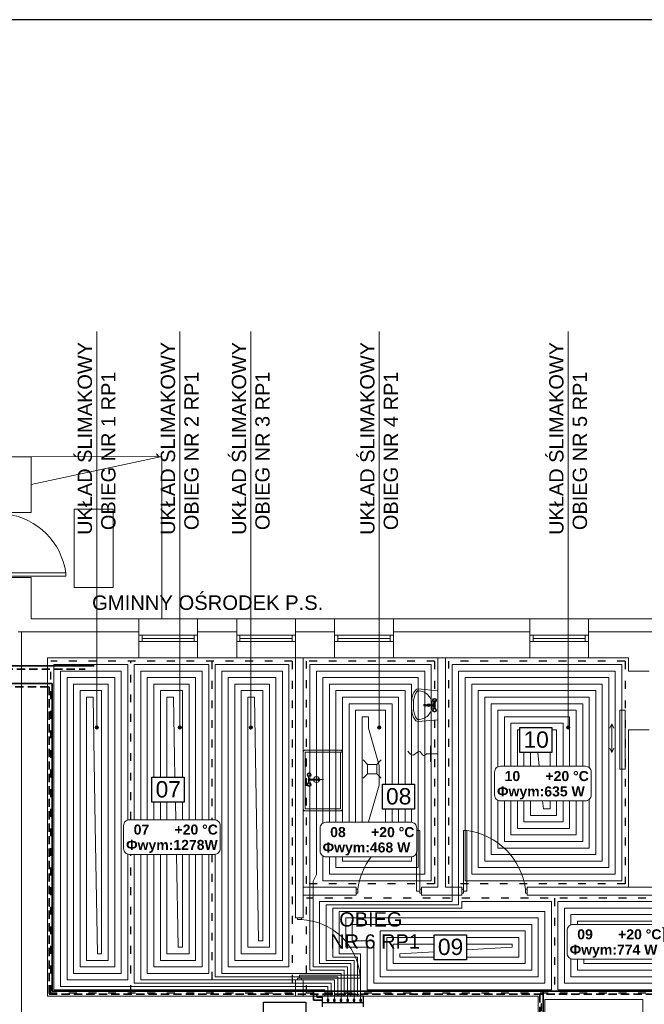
# Model space of a CAD drawing. Extents: x 280060 to 689961, y 120405 to 160329.
# Tile 32 of 85: x 659843 to 660800, y 150595 to 152102. Entities that reach past the tile are written whole.
import ezdxf
from ezdxf.lldxf.tags import DXFTag

# ---------------------------------------------------------------- set-up
doc = ezdxf.new("R2010")
doc.units = 0
doc.header["$MEASUREMENT"] = 0
for name, pattern in [('ACAD_ISO02W100', [15, 12, -3]), ('ACAD_ISO03W100', [30, 12, -18]), ('DASHED2', [9.525, 6.35, -3.175])]:
    doc.linetypes.add(name, pattern=pattern)
for name, color, linetype, lineweight in [('KAM-pro Biała Zarys', 7, 'CONTINUOUS', 9), ('KAM-pro C.O. Powrót', 150, 'ACAD_ISO02W100', 35), ('KAM-pro C.O. Zasilenie', 1, 'CONTINUOUS', 35), ('KAM-pro Kocioł C.O.', 7, 'CONTINUOUS', 18), ('KAM-pro Opis C.O.', 16, 'CONTINUOUS', 13), ('KAM-pro Opis Sanitarny', 7, 'CONTINUOUS', 18), ('KAM-pro opis Temperatury', 102, 'CONTINUOUS', 18), ('KAM-pro Podkład Sanitarny', 253, 'CONTINUOUS', 25), ('KAM-pro Przerywana Podłogówka', 150, 'ACAD_ISO03W100', 9)]:
    doc.layers.add(name, color=color, linetype=linetype, lineweight=lineweight)
doc.layers.add('KAM-pro Podłogówka Powrót', color=7, linetype='DASH', lineweight=9, true_color=0x008000)
doc.layers.add('KAM-pro Podłogówka Zasilanie', color=7, linetype='SOLID', lineweight=9, true_color=0xff8000)
doc.styles.add('ARIAL', font='arial.ttf')
doc.styles.add('damian', font='arial.ttf')
tags = doc.linetypes.add('DASH', pattern=[15, 10, -5]).pattern_tags.tags
tags[6:7] = [DXFTag(74, 4), DXFTag(75, 0), DXFTag(340, '0'), DXFTag(46, 0.0), DXFTag(50, 0.0), DXFTag(44, 0.0), DXFTag(45, 0.0)]
tags[4:5] = [DXFTag(74, 4), DXFTag(75, 0), DXFTag(340, '0'), DXFTag(46, 0.0), DXFTag(50, 0.0), DXFTag(44, 0.0), DXFTag(45, 0.0)]
tags = doc.linetypes.add('SOLID', pattern=[10, 10, 0]).pattern_tags.tags
tags[6:7] = [DXFTag(74, 4), DXFTag(75, 0), DXFTag(340, '0'), DXFTag(46, 0.0), DXFTag(50, 0.0), DXFTag(44, 0.0), DXFTag(45, 0.0)]
tags[4:5] = [DXFTag(74, 4), DXFTag(75, 0), DXFTag(340, '0'), DXFTag(46, 0.0), DXFTag(50, 0.0), DXFTag(44, 0.0), DXFTag(45, 0.0)]

msp = doc.modelspace()

# ---------------------------------------------------------------- hatches: boundary and pattern name
at = {"layer": 'KAM-pro Opis C.O.'}
h = msp.add_hatch(color=32, dxfattribs=at)
h.dxf.hatch_style = 1
h.paths.add_polyline_path([(659958.7, 151018.7, 1), (659963.9, 151018.7, 1)])
h = msp.add_hatch(color=32, dxfattribs=at)
h.dxf.hatch_style = 1
h.paths.add_polyline_path([(660086, 151018.7, 1), (660091.2, 151018.7, 1)])
h = msp.add_hatch(color=32, dxfattribs=at)
h.dxf.hatch_style = 1
h.paths.add_polyline_path([(660194.9, 151018.7, 1), (660200.1, 151018.7, 1)])
h = msp.add_hatch(color=32, dxfattribs=at)
h.dxf.hatch_style = 1
h.paths.add_polyline_path([(660391.5, 151018.7, 1), (660396.7, 151018.7, 1)])
h = msp.add_hatch(color=32, dxfattribs=at)
h.dxf.hatch_style = 1
h.paths.add_polyline_path([(660681.1, 151018.7, 1), (660686.3, 151018.7, 1)])

# ---------------------------------------------------------------- linework, layer by layer
at = {"layer": 'KAM-pro Biała Zarys', "lineweight": 30}
msp.add_line((660306.8, 150607), (660306.8, 150591), dxfattribs=at)
at = {"layer": 'KAM-pro Biała Zarys', "lineweight": 25}
for points in [[(664216.5, 152102.4), (655816.5, 152102.4), (655816.5, 149132.4), (664216.5, 149132.4)], [(660609.5, 151018.4), (660658.7, 151018.4), (660658.7, 150980.4), (660609.5, 150980.4)], [(660045.9, 150942.3), (660095.1, 150942.3), (660095.1, 150904.3), (660045.9, 150904.3)], [(660398.9, 150931.6), (660448.1, 150931.6), (660448.1, 150893.5), (660398.9, 150893.5)], [(660478.4, 150700.9), (660527.6, 150700.9), (660527.6, 150662.9), (660478.4, 150662.9)]]:
    msp.add_lwpolyline(points, close=True, dxfattribs=at)
at = {"layer": 'KAM-pro C.O. Powrót', "linetype": 'DASHED2', "ltscale": 2}
msp.add_line((659800.8, 151108.1), (659943.5, 151108.1), dxfattribs=at)
at = {"layer": 'KAM-pro C.O. Powrót', "color": 6, "linetype": 'DASHED2', "ltscale": 2}
for p, q in [((659779.4, 151081), (659888.2, 151081)), ((659888.2, 151081), (659888.2, 150610)), ((659888.2, 150610), (660955.2, 150610)), ((660298.5, 150610), (660298.5, 150605.8)), ((660298.5, 150605.8), (660306.8, 150605.8)), ((660640.4, 150610), (660640.4, 150281.2))]:
    msp.add_line(p, q, dxfattribs=at)
at = {"layer": 'KAM-pro C.O. Zasilenie'}
msp.add_line((659800.8, 151113.1), (659957.6, 151113.1), dxfattribs=at)
at = {"layer": 'KAM-pro C.O. Zasilenie', "color": 3}
for p, q in [((659784.4, 151086), (659893.2, 151086)), ((659893.2, 151086), (659893.2, 150615)), ((659893.2, 150615), (660950.2, 150615)), ((660293.5, 150615), (660293.5, 150600.8)), ((660645.4, 150615), (660645.4, 150286.2)), ((660293.5, 150600.8), (660306.8, 150600.8))]:
    msp.add_line(p, q, dxfattribs=at)
at = {"layer": 'KAM-pro Kocioł C.O.', "lineweight": 30}
for p, q in [((660369.9, 150607), (660306.8, 150607)), ((660313.1, 150609.5), (660308.1, 150609.5)), ((660310.6, 150607), (660310.6, 150609.5)), ((660323.1, 150609.5), (660318.1, 150609.5)), ((660320.6, 150607), (660320.6, 150609.5)), ((660333.1, 150609.5), (660328.1, 150609.5)), ((660330.6, 150607), (660330.6, 150609.5)), ((660343.1, 150609.5), (660338.1, 150609.5)), ((660340.6, 150607), (660340.6, 150609.5)), ((660353.1, 150609.5), (660348.1, 150609.5)), ((660350.6, 150607), (660350.6, 150609.5)), ((660363.1, 150609.5), (660358.1, 150609.5)), ((660360.6, 150607), (660360.6, 150609.5)), ((660369.9, 150591), (660369.9, 150607)), ((660369.9, 150597), (660306.8, 150597)), ((660314.3, 150602), (660314.3, 150599.5)), ((660316.8, 150602), (660314.3, 150602)), ((660314.3, 150599.5), (660316.8, 150599.5)), ((660315.6, 150597), (660315.6, 150599.5)), ((660316.8, 150599.5), (660316.8, 150602)), ((660324.3, 150602), (660324.3, 150599.5)), ((660326.8, 150602), (660324.3, 150602)), ((660324.3, 150599.5), (660326.8, 150599.5)), ((660325.6, 150597), (660325.6, 150599.5)), ((660326.8, 150599.5), (660326.8, 150602)), ((660334.3, 150602), (660334.3, 150599.5)), ((660336.8, 150602), (660334.3, 150602)), ((660334.3, 150599.5), (660336.8, 150599.5)), ((660335.6, 150597), (660335.6, 150599.5)), ((660336.8, 150599.5), (660336.8, 150602)), ((660344.3, 150602), (660344.3, 150599.5)), ((660346.8, 150602), (660344.3, 150602)), ((660344.3, 150599.5), (660346.8, 150599.5)), ((660345.6, 150597), (660345.6, 150599.5)), ((660346.8, 150599.5), (660346.8, 150602)), ((660354.3, 150602), (660354.3, 150599.5)), ((660356.8, 150602), (660354.3, 150602)), ((660354.3, 150599.5), (660356.8, 150599.5)), ((660355.6, 150597), (660355.6, 150599.5)), ((660356.8, 150599.5), (660356.8, 150602)), ((660364.3, 150602), (660364.3, 150599.5)), ((660366.8, 150602), (660364.3, 150602)), ((660364.3, 150599.5), (660366.8, 150599.5)), ((660365.6, 150597), (660365.6, 150599.5)), ((660366.8, 150599.5), (660366.8, 150602))]:
    msp.add_line(p, q, dxfattribs=at)
msp.add_lwpolyline([(660216.6, 150598), (660281.7, 150598), (660281.7, 150566.9), (660216.6, 150566.9)], close=True, dxfattribs=at)
at = {"layer": 'KAM-pro Opis C.O.', "color": 32}
for p, q in [((659961.3, 151018.7), (659961.3, 151624.7)), ((660088.6, 151018.7), (660088.6, 151624.7)), ((660197.5, 151018.7), (660197.5, 151624.7)), ((660394.1, 151018.7), (660394.1, 151624.7)), ((660683.7, 151018.7), (660683.7, 151624.7))]:
    msp.add_line(p, q, dxfattribs=at)
for centre in [(659961.3, 151018.7), (660088.6, 151018.7), (660197.5, 151018.7), (660394.1, 151018.7), (660683.7, 151018.7)]:
    msp.add_circle(centre, 2.6, dxfattribs=at)
at = {"layer": 'KAM-pro opis Temperatury', "color": 3}
for points in [[(660579.7, 150906.2), (660710, 150906.2, 0.414214), (660718.8, 150915), (660718.8, 150950.4, 0.414214), (660710, 150959.2), (660579.7, 150959.2, 0.414214), (660570.8, 150950.4), (660570.8, 150915, 0.414214), (660579.7, 150906.2)], [(660011.3, 150824.3), (660141.7, 150824.3, 0.414214), (660150.5, 150833.2), (660150.5, 150868.5, 0.414214), (660141.7, 150877.3), (660011.3, 150877.3, 0.414214), (660002.5, 150868.5), (660002.5, 150833.2, 0.414214), (660011.3, 150824.3)], [(660312.5, 150820.4), (660442.8, 150820.4, 0.414214), (660451.6, 150829.3), (660451.6, 150864.6, 0.414214), (660442.8, 150873.4), (660312.5, 150873.4, 0.414214), (660303.6, 150864.6), (660303.6, 150829.3, 0.414214), (660312.5, 150820.4)], [(660690.9, 150663.9), (660821.3, 150663.9, 0.414214), (660830.1, 150672.7), (660830.1, 150708.1, 0.414214), (660821.3, 150716.9), (660690.9, 150716.9, 0.414214), (660682.1, 150708.1), (660682.1, 150672.7, 0.414214), (660690.9, 150663.9)]]:
    msp.add_lwpolyline(points, format="xyb", dxfattribs=at)
at = {"layer": 'KAM-pro Podkład Sanitarny', "lineweight": 20, "ltscale": 13}
for p, q in [((659665.8, 151433), (659860.8, 151433)), ((659860.8, 151433), (660060.8, 151433.6)), ((660060.8, 151433.6), (659860.8, 151390.5)), ((659860.8, 151433), (659860.8, 151348)), ((660060.8, 151433.6), (660060.8, 151185)), ((659800.8, 151348), (659860.8, 151348)), ((659926.6, 151233.1), (659926.6, 151353.1)), ((659926.6, 151353.1), (659986.6, 151353.1)), ((659986.6, 151353.1), (659986.6, 151233.1)), ((659913.8, 151255.5), (659820.8, 151255.5)), ((659913.8, 151250.5), (659913.8, 151255.5)), ((659800.8, 151248), (659860.8, 151248)), ((659823.8, 151250.5), (659913.8, 151250.5)), ((659860.8, 151248), (659860.8, 151185)), ((659986.6, 151233.1), (659926.6, 151233.1)), ((660025.8, 151185), (659860.8, 151185)), ((659860.8, 151185), (660025.8, 151185)), ((659860.8, 151185), (660025.8, 151185)), ((660025.8, 151185), (660025.8, 151125)), ((660025.8, 151185), (660115.8, 151185)), ((660175.8, 151185), (660115.8, 151185)), ((660115.8, 151185), (660175.8, 151185)), ((660115.8, 151185), (660115.8, 151125)), ((660175.8, 151185), (660175.8, 151125)), ((660175.8, 151185), (660265.8, 151185)), ((660325.8, 151185), (660265.8, 151185)), ((660265.8, 151185), (660325.8, 151185)), ((660265.8, 151185), (660265.8, 151125)), ((660325.8, 151185), (660325.8, 151125)), ((660325.8, 151185), (660415.8, 151185)), ((660624.8, 151185), (660415.8, 151185)), ((660415.8, 151185), (660624.8, 151185)), ((660415.8, 151185), (660415.8, 151125)), ((660624.8, 151185), (660624.8, 151125)), ((660624.8, 151185), (660714.8, 151185)), ((660824.8, 151185), (660714.8, 151185)), ((660714.8, 151185), (660824.8, 151185)), ((660714.8, 151185), (660714.8, 151125)), ((659845.8, 151165), (659840.8, 151165)), ((659845.8, 151165), (659845.8, 150582)), ((660025.8, 151165), (659845.8, 151165)), ((659845.8, 151165), (660025.8, 151165)), ((660175.8, 151165), (660115.8, 151165)), ((660115.8, 151165), (660175.8, 151165)), ((660325.8, 151165), (660265.8, 151165)), ((660265.8, 151165), (660325.8, 151165)), ((660624.8, 151165), (660415.8, 151165)), ((660415.8, 151165), (660624.8, 151165)), ((660824.8, 151165), (660714.8, 151165)), ((660714.8, 151165), (660824.8, 151165)), ((660025.8, 151160), (660115.8, 151160)), ((660025.8, 151150), (660115.8, 151150)), ((660025.8, 151150), (660030.8, 151150)), ((660030.8, 151150), (660030.8, 151160)), ((660030.8, 151155), (660110.8, 151155)), ((660110.8, 151150), (660110.8, 151160)), ((660175.8, 151160), (660265.8, 151160)), ((660175.8, 151150), (660265.8, 151150)), ((660175.8, 151150), (660180.8, 151150)), ((660180.8, 151150), (660180.8, 151160)), ((660180.8, 151155), (660260.8, 151155)), ((660260.8, 151150), (660260.8, 151160)), ((660325.8, 151160), (660415.8, 151160)), ((660325.8, 151150), (660415.8, 151150)), ((660325.8, 151150), (660330.8, 151150)), ((660330.8, 151150), (660330.8, 151160)), ((660330.8, 151155), (660410.8, 151155)), ((660410.8, 151150), (660410.8, 151160)), ((660624.8, 151160), (660714.8, 151160)), ((660624.8, 151150), (660714.8, 151150)), ((660624.8, 151150), (660629.8, 151150)), ((660629.8, 151150), (660629.8, 151160)), ((660629.8, 151155), (660709.8, 151155)), ((660709.8, 151150), (660709.8, 151160)), ((659885.8, 151125), (659885.8, 150860)), ((660025.8, 151125), (659885.8, 151125)), ((659885.8, 151125), (660025.8, 151125)), ((659885.8, 151125), (660025.8, 151125)), ((659885.8, 151125), (659945.8, 151125)), ((660025.8, 151125), (660115.8, 151125)), ((660175.8, 151125), (660115.8, 151125)), ((660115.8, 151125), (660175.8, 151125)), ((660115.8, 151125), (660175.8, 151125)), ((660175.8, 151125), (660265.8, 151125)), ((660325.8, 151125), (660265.8, 151125)), ((660265.8, 151125), (660325.8, 151125)), ((660265.8, 151125), (660265.8, 150727)), ((660277.8, 151125), (660277.8, 150727)), ((660277.8, 151125), (660325.8, 151125)), ((660325.8, 151125), (660415.8, 151125)), ((660624.8, 151125), (660415.8, 151125)), ((660415.8, 151125), (660624.8, 151125)), ((660483.8, 151125), (660483.8, 150774)), ((660495.8, 151125), (660495.8, 150774)), ((660624.8, 151125), (660714.8, 151125)), ((660775.8, 151125), (660714.8, 151125)), ((660714.8, 151125), (660775.8, 151125)), ((660775.8, 151125), (660775.8, 151105)), ((660807.8, 151105), (660775.8, 151105)), ((660477.5, 151053.5), (660477.9, 151058.4)), ((660479.6, 151058.4), (660480, 151053.5)), ((660464.6, 151051.4), (660463.7, 151051.4)), ((660477.9, 151047), (660477.5, 151051.8)), ((660479.6, 151047), (660480, 151051.8)), ((660770.8, 151045), (660762.8, 151045)), ((660762.8, 151045), (660762.8, 150955)), ((660770.8, 151015), (660770.8, 151045)), ((660750.5, 151024.4), (660747.4, 151017.7)), ((660750.5, 150980.1), (660750.5, 151024.4)), ((660750.5, 151024.4), (660753.6, 151017.7)), ((660770.8, 150955), (660770.8, 151015)), ((660775.8, 151015), (660775.8, 150928)), ((660807.8, 151015), (660775.8, 151015)), ((660280.8, 150983.9), (660337.8, 150983.9)), ((660280.8, 150980.2), (660280.8, 150938.9)), ((660334.8, 150980.9), (660281.5, 150980.9)), ((660283.8, 150980.9), (660337, 150980.9)), ((660334.8, 150980.2), (660334.8, 150938.9)), ((660337.8, 150980.9), (660337.8, 150938.9)), ((660472.8, 150965.8), (660472.8, 150990.5)), ((660750.5, 150980.1), (660747.4, 150986.7)), ((660750.5, 150980.1), (660753.6, 150986.7)), ((660369.3, 150968.8), (660376.3, 150961.8)), ((660397.3, 150968.8), (660390.3, 150961.8)), ((660483.8, 150978.1), (660466.5, 150978.1)), ((660298, 150928), (660298, 150950.1)), ((660390.3, 150961.8), (660376.3, 150961.8)), ((660376.3, 150961.8), (660376.3, 150947.8)), ((660390.3, 150954.8), (660390.3, 150961.8)), ((660390.3, 150947.8), (660390.3, 150961.8)), ((660762.8, 150955), (660770.8, 150955)), ((660280.8, 150938.9), (660280.8, 150894.7)), ((660280.8, 150938.9), (660280.8, 150894.7)), ((660285.9, 150944.5), (660285.5, 150939.6)), ((660285.5, 150937.9), (660285.9, 150933.1)), ((660286.8, 150938.9), (660308.6, 150938.9)), ((660301, 150940), (660301.8, 150940)), ((660334.8, 150938.9), (660334.8, 150894.7)), ((660337.8, 150938.9), (660337.8, 150893.9)), ((660369.3, 150940.8), (660376.3, 150947.8)), ((660376.3, 150947.8), (660390.3, 150947.8)), ((660397.3, 150940.8), (660390.3, 150947.8)), ((660775.8, 150858), (660775.8, 150928)), ((660337.8, 150891), (660277.8, 150891)), ((660280.8, 150890.9), (660337.8, 150890.9)), ((660281.5, 150893.9), (660334, 150893.9)), ((659885.8, 150860), (659885.8, 150607)), ((660456.3, 150861), (660451.6, 150861)), ((660456.3, 150771), (660456.3, 150861)), ((660523.3, 150771), (660523.3, 150861)), ((660523.3, 150861), (660528.3, 150861)), ((660528.3, 150861), (660528.3, 150768)), ((660775.8, 150858), (660775.8, 150857)), ((660775.8, 150857), (660775.8, 150858)), ((660775.8, 150857), (660775.8, 150774)), ((660451.3, 150826.7), (660451.3, 150768)), ((660277.8, 150774), (660358.8, 150774)), ((660337.8, 150774), (660277.8, 150774)), ((660358.8, 150774), (660358.8, 150762)), ((660361.3, 150771), (660358.8, 150771)), ((660361.3, 150768), (660361.3, 150771)), ((660456.3, 150768), (660456.3, 150771)), ((660456.3, 150771), (660458.8, 150771)), ((660458.8, 150774), (660483.8, 150774)), ((660483.8, 150774), (660458.8, 150774)), ((660458.8, 150774), (660458.8, 150762)), ((660458.8, 150771), (660458.8, 150765)), ((660495.8, 150774), (660520.8, 150774)), ((660495.8, 150774), (660520.8, 150774)), ((660520.8, 150774), (660520.8, 150762)), ((660523.3, 150771), (660520.8, 150771)), ((660520.8, 150771), (660520.8, 150765)), ((660523.3, 150768), (660523.3, 150771)), ((660618.3, 150768), (660618.3, 150771)), ((660618.3, 150771), (660620.8, 150771)), ((660620.8, 150774), (660832.8, 150774)), ((660620.8, 150774), (660620.8, 150762)), ((660277.8, 150762), (660358.8, 150762)), ((660361.3, 150765), (660358.8, 150765)), ((660361.3, 150768), (660361.3, 150765)), ((660456.3, 150768), (660451.3, 150768)), ((660456.3, 150768), (660456.3, 150765)), ((660456.3, 150765), (660458.8, 150765)), ((660458.8, 150762), (660520.8, 150762)), ((660523.3, 150765), (660520.8, 150765)), ((660523.3, 150768), (660528.3, 150768)), ((660523.3, 150768), (660523.3, 150765)), ((660618.3, 150768), (660618.3, 150765)), ((660618.3, 150765), (660620.8, 150765)), ((660755.8, 150762), (660620.8, 150762)), ((660620.8, 150762), (660832.8, 150762)), ((660675.8, 150762), (660623.8, 150762)), ((660775.8, 150762), (660755.8, 150762)), ((660277.8, 150727), (660265.8, 150727)), ((660268.8, 150724.5), (660268.8, 150727)), ((660271.8, 150724.5), (660268.8, 150724.5)), ((660271.8, 150724.5), (660274.8, 150724.5)), ((660274.8, 150724.5), (660274.8, 150727)), ((660271.8, 150634.5), (660268.8, 150634.5)), ((660268.8, 150634.5), (660268.8, 150632)), ((660271.8, 150634.5), (660271.8, 150639.5)), ((660364.8, 150639.5), (660271.8, 150639.5)), ((660271.8, 150634.5), (660274.8, 150634.5)), ((660274.8, 150634.5), (660274.8, 150632)), ((660274.8, 150634.5), (660364.8, 150634.5)), ((660364.8, 150634.5), (660364.8, 150639.5)), ((660265.8, 150632), (660265.8, 150607)), ((660277.8, 150632), (660265.8, 150632)), ((660274.8, 150632), (660268.8, 150632)), ((660277.8, 150632), (660277.8, 150607)), ((660277.8, 150607), (660277.8, 150632)), ((660355.8, 150607), (659885.8, 150607)), ((659945.8, 150607), (659885.8, 150607)), ((660387.8, 150607), (660355.8, 150607)), ((660355.8, 150607), (660387.8, 150607)), ((660387.8, 150607), (660473.8, 150607)), ((660511.8, 150607), (660473.8, 150607)), ((660637.8, 150607), (660511.8, 150607)), ((660637.8, 150539), (660637.8, 150607))]:
    msp.add_line(p, q, dxfattribs=at)
for points in [[(660453.8, 151077.6), (660483.8, 151074.9), (660483.8, 151030.4), (660453.8, 151027.7, -0.022809), (660453.4, 151027.7, -0.203453), (660450.2, 151029, -0.097163), (660446.3, 151035, -0.054131), (660444.2, 151042.5, -0.041072), (660443.4, 151052.7, -0.041072), (660444.2, 151062.9, -0.054131), (660446.3, 151070.3, -0.097163), (660450.2, 151076.3, -0.203453), (660453.4, 151077.7, -0.203453)], [(660453.5, 151030.7, -0.022809), (660453.4, 151030.7, -0.203453), (660452.3, 151031.1, -0.097163), (660449.1, 151036.1, -0.054131), (660447.2, 151043, -0.041072), (660446.4, 151052.7, -0.041072), (660447.2, 151062.4, -0.054131), (660449.1, 151069.2, -0.097163), (660452.3, 151074.2, -0.203453), (660453.4, 151074.7, -0.098491), (660461.8, 151073, -0.098491), (660468.9, 151068.2, -0.098491), (660473.7, 151061.1, -0.098491), (660475.4, 151052.7, -0.098491), (660473.7, 151044.2, -0.098491), (660468.9, 151037.1, -0.098491), (660461.8, 151032.3, -0.098491), (660453.4, 151030.7)], [(660464.6, 151053.9), (660463.7, 151053.9, 0.104546), (660463.2, 151053.8, 0.100796), (660462.8, 151053.6, 0.095911), (660462.6, 151053.2, 0.09272), (660462.5, 151052.7, 0.09272), (660462.6, 151052.2, 0.095911), (660462.8, 151051.8, 0.100796), (660463.2, 151051.5)], [(660463.4, 151052.7, 0.09272), (660463.5, 151052.2, 0.095911), (660463.7, 151051.8, 0.100796), (660464.1, 151051.5)], [(660464.1, 151053.8, 0.100796), (660463.7, 151053.6, 0.095911), (660463.5, 151053.2)], [(660465.4, 151053.5, 0.009141), (660465.4, 151053.6, 0.100796), (660465, 151053.8, 0.104546), (660464.6, 151053.9, 0.104546), (660464.1, 151053.8)], [(660464.1, 151051.5, 0.104546), (660464.6, 151051.4, 0.104546), (660465, 151051.5, 0.100796), (660465.4, 151051.8)], [(660464.3, 151051.9, 0.104546), (660464.6, 151051.8), (660478.8, 151051.8, 1), (660478.8, 151053.5), (660464.6, 151053.5, 0.104546), (660464.3, 151053.5)], [(660301.2, 150939.5, 0.104546), (660301, 150939.6), (660286.8, 150939.6, 1), (660286.8, 150937.9), (660301, 150937.9, 0.104546), (660301.2, 150938)], [(660301.4, 150939.9, 0.104546), (660301, 150940, 0.104546), (660300.5, 150939.9, 0.100796), (660300.1, 150939.6)], [(660300.1, 150937.9, 0.009141), (660300.1, 150937.9, 0.100796), (660300.5, 150937.6, 0.104546), (660301, 150937.5, 0.104546), (660301.4, 150937.6)], [(660301, 150937.5), (660301.8, 150937.5, 0.104546), (660302.3, 150937.6, 0.100796), (660302.7, 150937.9, 0.095911), (660302.9, 150938.3, 0.09272), (660303, 150938.8, 0.09272), (660302.9, 150939.2, 0.095911), (660302.7, 150939.6, 0.100796), (660302.3, 150939.9)], [(660302.1, 150938.8, 0.09272), (660302, 150939.2, 0.095911), (660301.8, 150939.6, 0.100796), (660301.4, 150939.9)], [(660301.4, 150937.6, 0.100796), (660301.8, 150937.9, 0.095911), (660302, 150938.3)]]:
    msp.add_lwpolyline(points, format="xyb", dxfattribs=at)
for centre, radius in [((660478.8, 151060.2), 2), ((660478.8, 151045.2), 2), ((660286.8, 150946.3), 2), ((660298, 150938.9), 4.65), ((660286.8, 150931.3), 2)]:
    msp.add_circle(centre, radius, dxfattribs=at)
for centre, radius, start, end in [((659809.2, 151240.9), 105.6, 7.942, 82.058), ((660478.8, 151060.2), 3, 288.4795, 251.5205), ((660463.7, 151052.5), 1.1, 246.1265, 270), ((660464.7, 151052.7), 1.33, 158.8106, 180), ((660464.6, 151052.7), 0.848, 136.8965, 158.8106), ((660464.7, 151052.7), 0.934, 158.8106, 180), ((660464.7, 151052.7), 0.934, 180, 201.1894), ((660464.6, 151052.6), 0.848, 201.1894, 223.1035), ((660464.6, 151052.7), 0.778, 113.8735, 136.8965), ((660464.6, 151052.6), 0.778, 223.1035, 246.1265), ((660464.5, 151052.6), 1.25, 316.8965, 318.9915), ((660469.9, 151052.7), 2, 25.1507, 154.8493), ((660469.9, 151052.7), 2, 205.1507, 334.8493), ((660478.8, 151045.2), 3, 108.4795, 71.5205), ((660478.8, 151052.7), 1.5, 214.5181, 145.4819), ((660286.8, 150946.3), 3, 288.4795, 251.5205), ((660286.8, 150938.8), 1.5, 34.5181, 325.4819), ((660301, 150938.8), 1.25, 136.8965, 138.9915), ((660300.9, 150938.8), 0.778, 43.1035, 66.1265), ((660300.9, 150938.7), 0.778, 293.8735, 316.8965), ((660300.9, 150938.8), 0.848, 21.1894, 43.1035), ((660300.9, 150938.7), 0.848, 316.8965, 338.8106), ((660300.8, 150938.8), 0.934, 0, 21.1894), ((660300.8, 150938.8), 0.934, 338.8106, 0), ((660301.8, 150938.9), 1.1, 66.1265, 90), ((660300.8, 150938.8), 1.33, 338.8106, 0), ((660286.8, 150931.3), 3, 108.4795, 71.5205), ((660513.7, 150756.4), 105.6, 7.942, 82.058), ((660465.8, 150756.4), 105.6, 142.6867, 172.058), ((660270.7, 150630.1), 94.5, 5.7043, 87.5689)]:
    msp.add_arc(centre, radius, start, end, dxfattribs=at)
at = {"layer": 'KAM-pro Podkład Sanitarny', "lineweight": 20, "ltscale": 13, "extrusion": (0, 0, -1)}
for centre, radius, start, end in [((-660280.8, 150980.9), 3, 0, 90), ((-660281.5, 150980.2), 0.75, 0, 90), ((-660334, 150980.2), 0.75, 90, 180), ((-660334.8, 150980.9), 3, 90, 180), ((-660280.8, 150893.9), 3, 270, 0), ((-660281.5, 150894.7), 0.75, 270, 0), ((-660334, 150894.7), 0.75, 180, 270), ((-660334.8, 150893.9), 3, 180, 270)]:
    msp.add_arc(centre, radius, start, end, dxfattribs=at)
at = {"layer": 'KAM-pro Podkład Sanitarny', "lineweight": 20, "ltscale": 13}
msp.add_spline([(660466.5, 150978.1), (660461.8, 150975.9), (660456.1, 150981.8), (660446.3, 150976.4), (660438, 150982.1)], degree=3, dxfattribs=at)
at = {"layer": 'KAM-pro Podłogówka Powrót', "color": 4}
for p, q in [((660297.8, 150793.4), (660297.8, 151105)), ((659959, 150868.5), (659955.8, 151065)), ((660081.2, 150942.3), (660078.8, 151065)), ((660206, 150878.5), (660202.8, 151065)), ((660377.8, 151017.3), (660393.8, 150960.3)), ((660645.8, 150894), (660644.5, 150906.2)), ((660082.4, 150877.3), (660081.9, 150904.3)), ((660292.8, 150783.1), (660297.8, 150793.4)), ((660292.8, 150652), (660292.8, 150783.1)), ((660515.8, 150747), (660312.8, 150747)), ((660312.8, 150662), (660312.8, 150747)), ((661002.8, 150742), (660677.8, 150742)), ((660647.8, 150737), (660332.8, 150737)), ((660332.8, 150672), (660332.8, 150737)), ((660352.8, 150692), (660352.8, 150717)), ((660627.8, 150717), (660352.8, 150717)), ((660937.3, 150722), (660697.8, 150722)), ((660405.6, 150647), (660405.6, 150697)), ((660478.4, 150697), (660405.6, 150697)), ((660607.8, 150697), (660527.6, 150697)), ((660385.6, 150692), (660352.8, 150692)), ((660385.6, 150627), (660385.6, 150692)), ((660365.6, 150672), (660332.8, 150672)), ((660365.6, 150602), (660365.6, 150672)), ((660425.6, 150672), (660478.4, 150675.1)), ((660425.6, 150667), (660425.6, 150672)), ((660345.6, 150652), (660292.8, 150652)), ((660355.6, 150662), (660312.8, 150662)), ((660345.6, 150602), (660345.6, 150652)), ((660355.6, 150602), (660355.6, 150662)), ((660335.6, 150642), (660152.8, 150642)), ((660335.6, 150602), (660335.6, 150642)), ((660315.6, 150622), (659905.8, 150622)), ((660325.6, 150632), (660028.8, 150632)), ((660315.6, 150602), (660315.6, 150622)), ((660325.6, 150602), (660325.6, 150632))]:
    msp.add_line(p, q, dxfattribs=at)
for points in [[(659998.8, 151105), (659905.8, 151105), (659905.8, 150622)], [(659925.8, 150642), (659998.8, 150642), (659998.8, 151105)], [(660122.8, 151105), (660028.8, 151105), (660028.8, 150877.3)], [(660122.8, 150877.3), (660122.8, 151105)], [(660245.8, 151105), (660152.8, 151105), (660152.8, 150642)], [(660172.8, 150662), (660245.8, 150662), (660245.8, 151105)], [(660297.8, 151105), (660463.8, 151105), (660463.8, 150794)], [(660755.8, 151105), (660515.8, 151105), (660515.8, 150747)], [(660535.8, 150794), (660755.8, 150794), (660755.8, 151105)], [(659978.8, 151085), (659925.8, 151085), (659925.8, 150642)], [(659945.8, 150662), (659978.8, 150662), (659978.8, 151085)], [(660102.8, 151085), (660048.8, 151085), (660048.8, 150942.3)], [(660102.8, 150877.3), (660102.8, 151085)], [(660225.8, 151085), (660172.8, 151085), (660172.8, 150662)], [(660192.8, 150682), (660225.8, 150682), (660225.8, 151085)], [(660317.8, 150873.4), (660317.8, 151085)], [(660327.8, 151075), (660433.8, 151075), (660433.8, 150931.6)], [(660735.8, 151085), (660535.8, 151085), (660535.8, 150794)], [(660555.8, 150814), (660735.8, 150814), (660735.8, 151085)], [(659955.8, 151065), (659945.8, 151065), (659945.8, 150662)], [(660078.8, 151065), (660068.8, 151065), (660068.8, 150942.3)], [(660202.8, 151065), (660192.8, 151065), (660192.8, 150682)], [(660715.8, 151065), (660555.8, 151065), (660555.8, 150814)], [(660715.8, 150957.1), (660715.8, 151065)], [(660347.8, 151055), (660413.8, 151055), (660413.8, 150931.6)], [(660347.8, 150873.4), (660347.8, 151055)], [(660695.8, 151045), (660575.8, 151045), (660575.8, 150958.3)], [(660695.8, 150959.2), (660695.8, 151045)], [(660367.8, 151035), (660377.8, 151035)], [(660367.8, 150873.4), (660367.8, 151035)], [(660377.8, 151017.3), (660377.8, 151035)], [(660675.8, 151025), (660595.8, 151025), (660595.8, 150959.2)], [(660675.8, 150959.2), (660675.8, 151025)], [(660615.8, 150980.4), (660615.8, 150959.2)], [(660655.8, 150959.2), (660655.8, 150980.4)], [(660575.8, 150834), (660715.8, 150834), (660715.8, 150908.3)], [(660575.8, 150907.1), (660575.8, 150834)], [(660595.8, 150854), (660695.8, 150854), (660695.8, 150906.2)], [(660595.8, 150906.2), (660595.8, 150854)], [(660615.8, 150874), (660675.8, 150874), (660675.8, 150906.2)], [(660615.8, 150906.2), (660615.8, 150874)], [(660645.8, 150894), (660655.8, 150894), (660655.8, 150906.2)], [(660048.8, 150904.3), (660048.8, 150877.3)], [(660068.8, 150904.3), (660068.8, 150877.3)], [(660413.8, 150893.5), (660413.8, 150873.4)], [(660433.8, 150893.5), (660433.8, 150873.4)], [(660028.8, 150824.3), (660028.8, 150632)], [(660048.8, 150652), (660122.8, 150652), (660122.8, 150824.3)], [(660048.8, 150824.3), (660048.8, 150652)], [(660068.8, 150672), (660102.8, 150672), (660102.8, 150824.3)], [(660068.8, 150824.3), (660068.8, 150672)], [(660463.8, 150794), (660317.8, 150794), (660317.8, 150820.4)], [(660972.3, 150627), (660677.8, 150627), (660677.8, 150742)], [(660385.6, 150627), (660647.8, 150627), (660647.8, 150737)], [(660405.6, 150647), (660627.8, 150647), (660627.8, 150717)], [(660697.8, 150716.9), (660697.8, 150722)], [(660527.6, 150667), (660607.8, 150667), (660607.8, 150697)], [(660425.6, 150667), (660478.4, 150667)], [(660957.3, 150647), (660697.8, 150647), (660697.8, 150663.9)]]:
    msp.add_lwpolyline(points, dxfattribs=at)
at = {"layer": 'KAM-pro Podłogówka Zasilanie', "color": 1}
for p, q in [((660287.8, 150647), (660287.8, 151115)), ((660637.2, 150980.4), (660639.3, 150959.2)), ((660393.8, 150960.3), (660393.8, 150930.3)), ((660393.8, 150930.3), (660377.8, 150874.2)), ((660209.3, 150692), (660206, 150878.5)), ((659959, 150868.5), (659962.3, 150672)), ((660083.5, 150824.3), (660086.3, 150682)), ((660505.8, 150752), (660302.8, 150752)), ((660302.8, 150657), (660302.8, 150752)), ((660520.8, 150742), (660322.8, 150742)), ((660322.8, 150667), (660322.8, 150742)), ((660520.8, 150752), (660657.8, 150752)), ((661012.8, 150752), (660667.8, 150752)), ((660342.8, 150682), (660342.8, 150727)), ((660637.8, 150727), (660342.8, 150727)), ((660992.8, 150732), (660687.8, 150732)), ((660395.6, 150637), (660395.6, 150707)), ((660617.8, 150707), (660395.6, 150707)), ((660375.6, 150682), (660342.8, 150682)), ((660375.6, 150617), (660375.6, 150682)), ((660415.6, 150657), (660415.6, 150687)), ((660478.4, 150687), (660415.6, 150687)), ((660597.8, 150687), (660527.6, 150687)), ((660527.6, 150677.9), (660597.8, 150682)), ((660597.8, 150687), (660597.8, 150682)), ((660360.6, 150667), (660322.8, 150667)), ((660360.6, 150609.5), (660360.6, 150667)), ((660350.6, 150657), (660302.8, 150657)), ((660350.6, 150609.5), (660350.6, 150657)), ((660330.6, 150637), (660142.8, 150637)), ((660340.6, 150647), (660287.8, 150647)), ((660330.6, 150609.5), (660330.6, 150637)), ((660340.6, 150609.5), (660340.6, 150647)), ((660320.6, 150627), (660018.8, 150627)), ((660320.6, 150609.5), (660320.6, 150627)), ((660310.6, 150617), (659895.8, 150617)), ((660310.6, 150609.5), (660310.6, 150617)), ((660647.8, 150304), (660647.8, 150602)), ((660797.8, 150602), (660647.8, 150602)), ((660797.8, 150602), (660797.8, 150529))]:
    msp.add_line(p, q, dxfattribs=at)
for points in [[(660008.8, 151115), (659895.8, 151115), (659895.8, 150617)], [(660008.8, 150876.9), (660008.8, 151115)], [(660132.8, 151115), (660018.8, 151115), (660018.8, 150877.3)], [(660132.8, 150877.3), (660132.8, 151115)], [(660255.8, 151115), (660142.8, 151115), (660142.8, 150877.3)], [(660162.8, 150652), (660255.8, 150652), (660255.8, 151115)], [(660287.8, 151115), (660473.8, 151115), (660473.8, 150784)], [(660765.8, 151115), (660505.8, 151115), (660505.8, 150752)], [(660525.8, 150784), (660765.8, 150784), (660765.8, 151115)], [(659988.8, 151095), (659915.8, 151095), (659915.8, 150632)], [(659935.8, 150652), (659988.8, 150652), (659988.8, 151095)], [(660112.8, 151095), (660038.8, 151095), (660038.8, 150877.3)], [(660112.8, 150877.3), (660112.8, 151095)], [(660235.8, 151095), (660162.8, 151095), (660162.8, 150652)], [(660182.8, 150672), (660235.8, 150672), (660235.8, 151095)], [(660307.8, 151095), (660453.8, 151095), (660453.8, 150804)], [(660307.8, 150872.1), (660307.8, 151095)], [(660745.8, 151095), (660525.8, 151095), (660525.8, 150784)], [(660545.8, 150804), (660745.8, 150804), (660745.8, 151095)], [(659968.8, 151075), (659935.8, 151075), (659935.8, 150652)], [(659962.3, 150672), (659968.8, 150672), (659968.8, 151075)], [(660092.8, 151075), (660058.8, 151075), (660058.8, 150942.3)], [(660092.8, 150942.3), (660092.8, 151075)], [(660215.8, 151075), (660182.8, 151075), (660182.8, 150672)], [(660209.3, 150692), (660215.8, 150692), (660215.8, 151075)], [(660317.8, 151085), (660443.8, 151085), (660443.8, 150931.6)], [(660327.8, 150873.4), (660327.8, 151075)], [(660725.8, 151075), (660545.8, 151075), (660545.8, 150804)], [(660565.8, 150824), (660725.8, 150824), (660725.8, 151075)], [(660337.8, 151065), (660423.8, 151065), (660423.8, 150931.6)], [(660337.8, 150873.4), (660337.8, 151065)], [(660357.8, 151045), (660403.8, 151045), (660403.8, 150931.6)], [(660357.8, 150873.4), (660357.8, 151045)], [(660705.8, 151055), (660565.8, 151055), (660565.8, 150824)], [(660705.8, 150959.2), (660705.8, 151055)], [(660685.8, 151035), (660585.8, 151035), (660585.8, 150959.2)], [(660685.8, 150959.2), (660685.8, 151035)], [(660609.5, 151015), (660605.8, 151015), (660605.8, 150959.2)], [(660665.8, 151015), (660658.7, 151015)], [(660665.8, 150959.2), (660665.8, 151015)], [(660625.8, 150980.4), (660625.8, 150959.2)], [(660585.8, 150844), (660705.8, 150844), (660705.8, 150906.2)], [(660585.8, 150906.2), (660585.8, 150844)], [(660605.8, 150864), (660685.8, 150864), (660685.8, 150906.2)], [(660605.8, 150906.2), (660605.8, 150864)], [(660625.8, 150884), (660665.8, 150884), (660665.8, 150906.2)], [(660625.8, 150906.2), (660625.8, 150884)], [(660058.8, 150904.3), (660058.8, 150877.3)], [(660092.8, 150877.3), (660092.8, 150904.3)], [(660403.8, 150893.5), (660403.8, 150873.4)], [(660423.8, 150893.5), (660423.8, 150873.4)], [(660443.8, 150893.5), (660443.8, 150873.4)], [(660377.8, 150873.4), (660377.8, 150874.2)], [(659915.8, 150632), (660008.8, 150632), (660008.8, 150824.7)], [(660018.8, 150824.3), (660018.8, 150627)], [(660038.8, 150642), (660132.8, 150642), (660132.8, 150824.3)], [(660038.8, 150824.3), (660038.8, 150642)], [(660058.8, 150662), (660112.8, 150662), (660112.8, 150824.3)], [(660058.8, 150824.3), (660058.8, 150662)], [(660086.3, 150682), (660092.8, 150682), (660092.8, 150824.3)], [(660142.8, 150824.4), (660142.8, 150637)], [(660473.8, 150784), (660307.8, 150784), (660307.8, 150821.8)], [(660453.8, 150804), (660327.8, 150804), (660327.8, 150820.4)], [(660443.8, 150814), (660337.8, 150814), (660337.8, 150820.4)], [(660443.8, 150820.5), (660443.8, 150814)], [(660375.6, 150617), (660657.8, 150617), (660657.8, 150752)], [(660520.8, 150752), (660520.8, 150742)], [(660967.3, 150617), (660667.8, 150617), (660667.8, 150752)], [(660395.6, 150637), (660637.8, 150637), (660637.8, 150727)], [(660687.8, 150716.3), (660687.8, 150732)], [(660415.6, 150657), (660617.8, 150657), (660617.8, 150707)], [(660967.3, 150637), (660687.8, 150637), (660687.8, 150664.5)], [(660947.3, 150657), (660707.8, 150657), (660707.8, 150663.9)]]:
    msp.add_lwpolyline(points, dxfattribs=at)
at = {"layer": 'KAM-pro Przerywana Podłogówka', "color": 92, "lineweight": 25}
for p, q in [((659890.8, 150612), (659890.8, 151120)), ((660260.8, 151120), (659890.8, 151120)), ((660013.8, 150877.3), (660013.8, 151120)), ((660137.8, 151120), (660137.8, 150877.3)), ((660260.8, 151120), (660260.8, 150612)), ((660282.8, 150779), (660282.8, 151120)), ((660478.8, 151120), (660282.8, 151120)), ((660478.8, 151120), (660478.8, 150779)), ((660500.8, 150779), (660500.8, 151120)), ((660770.8, 151120), (660500.8, 151120)), ((660770.8, 151120), (660770.8, 150779)), ((660013.8, 150612), (660013.8, 150824.3)), ((660137.8, 150824.3), (660137.8, 150612)), ((660478.8, 150779), (660282.8, 150779)), ((660770.8, 150779), (660500.8, 150779)), ((661042.8, 150757), (660282.8, 150757)), ((660282.8, 150612), (660282.8, 150757)), ((660662.8, 150757), (660662.8, 150612)), ((660260.8, 150612), (659890.8, 150612)), ((661042.8, 150612), (660282.8, 150612)), ((660642.8, 150284), (660642.8, 150612))]:
    msp.add_line(p, q, dxfattribs=at)

# ---------------------------------------------------------------- texts
at = {"layer": 'KAM-pro Biała Zarys', "lineweight": 25, "char_height": 25, "width": 31.17, "attachment_point": 1, "style": 'ARIAL'}
for s, insert in [('10', (660615.1, 151012.6)), ('07', (660051.5, 150936.5)), ('08', (660404.5, 150925.8)), ('09', (660484, 150695.2))]:
    msp.add_mtext(s, dxfattribs=dict(at, insert=insert))
at = {"layer": 'KAM-pro Opis C.O.', "color": 32, "style": 'ARIAL'}
for s, p in [('UKŁAD ŚLIMAKOWY', (659954, 151313.5)), ('UKŁAD ŚLIMAKOWY', (660081.3, 151313.5)), ('UKŁAD ŚLIMAKOWY', (660190.2, 151313.5)), ('UKŁAD ŚLIMAKOWY', (660386.8, 151313.5)), ('UKŁAD ŚLIMAKOWY', (660676.4, 151313.5)), ('OBIEG NR 1 RP1 ', (659990, 151320.8)), ('OBIEG NR 2 RP1 ', (660117.4, 151320.8)), ('OBIEG NR 3 RP1 ', (660226.2, 151320.8)), ('OBIEG NR 4 RP1 ', (660422.8, 151320.8)), ('OBIEG NR 5 RP1 ', (660712.4, 151320.8))]:
    msp.add_text(s, height=21.87, rotation=90, dxfattribs=at).set_placement(p)
for s, p in [('OBIEG ', (660332.8, 150713.8)), ('NR 6 RP1 ', (660319, 150680))]:
    msp.add_text(s, height=21.87, dxfattribs=at).set_placement(p)
at = {"layer": 'KAM-pro Opis Sanitarny', "lineweight": 25, "insert": (659954.2, 151220.8), "char_height": 22.159, "width": 426.226, "attachment_point": 1, "rotation": 360, "style": 'damian'}
msp.add_mtext('GMINNY OŚRODEK P.S.', dxfattribs=at)
at = {"layer": 'KAM-pro opis Temperatury', "color": 3, "char_height": 15.352, "attachment_point": 7}
for s, insert in [('{\\fArial|b1|i0|c238|p34;10}', (660586.2, 150936.3)), ('{\\fArial|b1|i0|c238|p34;+20 °C}', (660648.8, 150936.3)), ('{\\fArial|b1|i0|c0|p34;Φ\\fArial|b1|i0|c238|p34;wym:635 W}', (660574.6, 150908.4)), ('{\\fArial|b1|i0|c238|p34;07}', (660017.9, 150854.4)), ('{\\fArial|b1|i0|c238|p34;+20 °C}', (660080.5, 150854.4)), ('{\\fArial|b1|i0|c238|p34;08}', (660319, 150850.5)), ('{\\fArial|b1|i0|c238|p34;+20 °C}', (660381.6, 150850.5)), ('{\\fArial|b1|i0|c0|p34;Φ\\fArial|b1|i0|c238|p34;wym:1278W}', (660006.3, 150826.5)), ('{\\fArial|b1|i0|c0|p34;Φ\\fArial|b1|i0|c238|p34;wym:468 W}', (660307.4, 150822.6)), ('{\\fArial|b1|i0|c238|p34;09}', (660697.5, 150694)), ('{\\fArial|b1|i0|c238|p34;+20 °C}', (660760.1, 150694)), ('{\\fArial|b1|i0|c0|p34;Φ\\fArial|b1|i0|c238|p34;wym:774 W}', (660685.9, 150666.1))]:
    msp.add_mtext(s, dxfattribs=dict(at, insert=insert))

doc.saveas('drawing.dxf')
